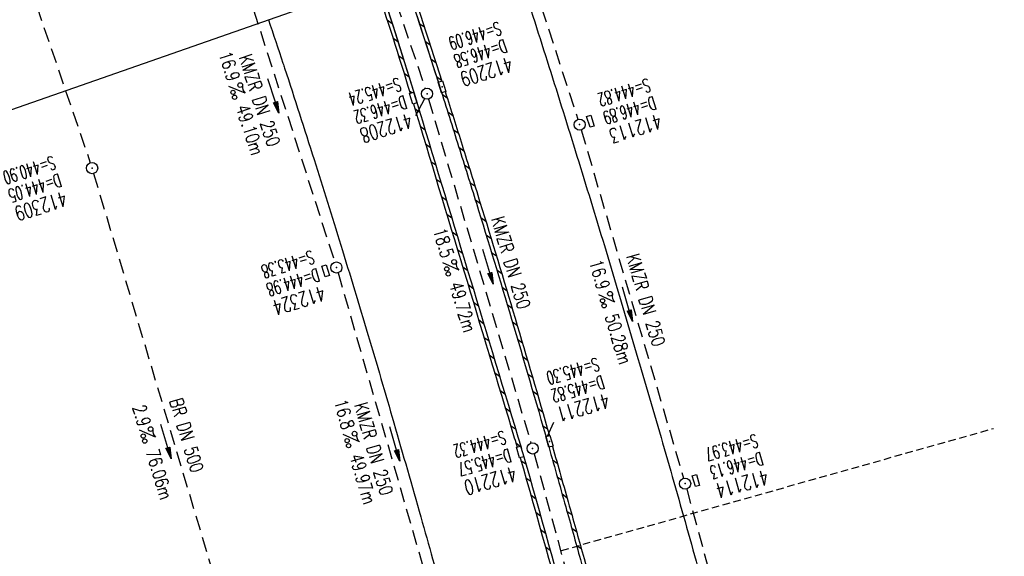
# Model space of a CAD drawing. Extents: x 232973 to 447511, y -373687 to 444035.
# Tile 5 of 40: x 447212 to 447344, y 442995 to 443067. Entities that reach past the tile are written whole.
import ezdxf
from ezdxf.enums import TextEntityAlignment as Align

# ---------------------------------------------------------------- set-up
doc = ezdxf.new("R2010")
doc.units = 0
doc.header["$LTSCALE"] = 2
doc.header["$MEASUREMENT"] = 0
for name, pattern in [('AUSGEZOGEN', [0]), ('GESTRICH-X2', [1.5, 1, -0.5]), ('GESTRICHELT', [0.75, 0.5, -0.25])]:
    doc.linetypes.add(name, pattern=pattern)
doc.layers.get('0').update_dxf_attribs({"linetype": 'AUSGEZOGEN'})
for name, color, linetype in [('FBR', 8, 'CONTINUOUS'), ('HEKTOM', 250, 'GESTRICHELT'), ('KANAL', 7, 'GESTRICH-X2'), ('PFEIL', 7, 'CONTINUOUS'), ('Planeinteilung', 6, 'CONTINUOUS'), ('RAHMEN', 250, 'AUSGEZOGEN'), ('SCHACHTNR', 6, 'CONTINUOUS'), ('SCHLITZRINNE', 8, 'AUSGEZOGEN'), ('SCHSYMBOL', 7, 'AUSGEZOGEN'), ('TEXTO', 4, 'CONTINUOUS'), ('TEXTU', 4, 'CONTINUOUS')]:
    doc.layers.add(name, color=color, linetype=linetype)
doc.styles.add('ROMANS', font='romans.shx', dxfattribs={"width": 0.8})

# ---------------------------------------------------------------- blocks, each defined once
blk = doc.blocks.new('GST')
at = {"color": 0}
blk.add_circle((0, 0), 0.75, dxfattribs=at)
blk.add_point((0, 0), dxfattribs=at)
blk = doc.blocks.new('17')
blk.add_lwpolyline([(-0.76, -1.22), (0.75, -1.22), (0.75, -1.8), (-0.76, -1.8)], close=True)
blk.add_blockref('GST', (0, 0))
blk = doc.blocks.new('PROM')
blk.add_line((1.57, 1.82), (0.02, 0.02))
for centre, radius in [((0.32, 1.51), 0.317), ((0.94, 0.29), 0.283), ((1.64, 0.29), 0.283)]:
    blk.add_circle(centre, radius)
blk.add_arc((0.99, 2.68), 1.03, 239.1414, 303.3549)
blk = doc.blocks.new('PFEIL2')
at = {"color": 0}
for p, q in [((0.88, 0), (-2.4, -0.01)), ((0.88, -0.27), (0.88, 0.28)), ((0.88, 0.28), (2.43, 0.01)), ((0.91, 0.27), (0.88, 0.26)), ((0.97, 0.26), (0.88, 0.25)), ((1.02, 0.25), (0.88, 0.23)), ((1.07, 0.24), (0.88, 0.21)), ((1.13, 0.23), (0.88, 0.19)), ((1.18, 0.22), (0.88, 0.17)), ((1.24, 0.21), (0.88, 0.15)), ((1.29, 0.21), (0.88, 0.14)), ((1.34, 0.2), (0.88, 0.12)), ((1.4, 0.19), (0.88, 0.1)), ((1.45, 0.18), (0.88, 0.08)), ((1.51, 0.17), (0.88, 0.06)), ((1.56, 0.16), (0.88, 0.04)), ((1.61, 0.15), (0.88, 0.02)), ((1.67, 0.14), (0.88, 0.01)), ((1.72, 0.13), (0.88, -0.01)), ((1.78, 0.12), (0.88, -0.03)), ((1.83, 0.11), (0.88, -0.05)), ((1.88, 0.1), (0.88, -0.07)), ((1.94, 0.09), (0.88, -0.09)), ((2.05, 0.08), (0.88, -0.12)), ((1.99, 0.08), (0.88, -0.11)), ((2.1, 0.07), (0.88, -0.14)), ((2.15, 0.06), (0.88, -0.16)), ((2.21, 0.05), (0.88, -0.18)), ((2.26, 0.04), (0.88, -0.2)), ((2.32, 0.03), (0.88, -0.22)), ((2.37, 0.02), (0.88, -0.23)), ((2.42, 0.01), (0.88, -0.25)), ((2.43, 0.01), (0.88, -0.27))]:
    blk.add_line(p, q, dxfattribs=at)
blk = doc.blocks.new('13')
blk.add_lwpolyline([(0.76, 1.22), (-0.75, 1.22), (-0.75, 1.8), (0.76, 1.8)], close=True)
at = {"rotation": 180}
blk.add_blockref('GST', (0, 0), dxfattribs=at)
blk = doc.blocks.new('30')
at = {"color": 0}
for p, q in [((-0.75, -0.29), (-0.75, 0.29)), ((-0.75, 0.29), (0.75, 0.29)), ((0.75, 0.29), (0.75, -0.29)), ((0.75, -0.29), (-0.75, -0.29))]:
    blk.add_line(p, q, dxfattribs=at)
blk.add_point((0, 0), dxfattribs=at)
blk = doc.blocks.new('10')
blk.add_blockref('GST', (0, 0))
blk = doc.blocks.new('1135420')
at = {"layer": 'RAHMEN'}
blk.add_line((950, 5), (950, 415), dxfattribs=at)

msp = doc.modelspace()

# ---------------------------------------------------------------- linework, layer by layer
at = {"layer": 'FBR'}
for points in [[(447277.58, 443077.89, -0.000622), (447279.37, 443072.38, -0.001558), (447283.2, 443060.38, -0.001554), (447286.96, 443048.34, -0.001558), (447290.64, 443036.32, -0.001548), (447294.26, 443024.21, -0.001546), (447297.81, 443012.07, -0.001557), (447301.26, 442999.99, -0.001552), (447304.63, 442987.89, -0.001541), (447307.96, 442975.68, -0.001544), (447311.2, 442963.45, -0.001556), (447314.35, 442951.29, -0.001558), (447317.43, 442939.12, -0.001547), (447320.44, 442926.83, -0.001543), (447323.39, 442914.53, -0.001553), (447326.23, 442902.3, -0.000397), (447326.95, 442899.17, -0.000397)], [(447260.3, 443071.84, -0.006879), (447265.35, 443055.92, -0.000178), (447279.03, 443010.64, -0.003558), (447279.7, 443008.37, -0.002845), (447286.53, 442983.97, -0.00292), (447292.92, 442960.11, -0.002719), (447299.15, 442935.73, -0.002813), (447304.91, 442912.1, -0.00248), (447309.35, 442893.01, -0.003108)], [(447245.54, 443066.68, -0.000009), (447247.49, 443060.82, -0.001301), (447247.71, 443060.17, -0.002008), (447251.66, 443047.89, -0.002152), (447255.25, 443036.4, -0.002234), (447258.89, 443024.4, -0.002262), (447262.37, 443012.51, -0.001175), (447265.99, 442999.87, -0.001315), (447269.16, 442988.56, -0.000966), (447272.6, 442976.06, -0.001041), (447275.76, 442964.43, -0.001473), (447278.67, 442953.49, -0.001332), (447281.81, 442941.38, -0.002056), (447284.99, 442928.8, -0.002056), (447288.06, 442916.2, -0.001507), (447290.67, 442905.18, -0.001262), (447293.71, 442891.99, -0.000368), (447294.65, 442887.86, -0.002089)]]:
    msp.add_lwpolyline(points, format="xyb", dxfattribs=at)
at = {"layer": 'FBR', "flags": 128}
msp.add_lwpolyline([(447263.58, 443072.99, -0.001526), (447268.59, 443057.5, -0.001154), (447271.07, 443049.66, -0.001184), (447273.46, 443042.01, -0.002933), (447278.18, 443026.45, -0.00276), (447283.01, 443009.86, -0.000806), (447285.45, 443001.24, -0.000978), (447287.43, 442994.13, -0.001489), (447291.98, 442977.53, -0.001531), (447296.31, 442961.35, -0.00108), (447298.56, 442952.74, -0.001192), (447300.57, 442944.93, -0.002293), (447303.95, 442931.39, -0.001714), (447308.33, 442913.22, -0.000896), (447310.39, 442904.49, -0.000964), (447312.27, 442896.36, -0.000313), (447312.77, 442894.21, -0.000313)], format="xyb", dxfattribs=at)
at = {"layer": 'HEKTOM'}
msp.add_line((447284.9, 442995.37), (447342.87, 443011.75), dxfattribs=at)
at = {"layer": 'KANAL'}
for p, q in [((447239.88, 443079.41), (447244.12, 443066.18)), ((447267.03, 443056), (447280.78, 443009.78)), ((447287.53, 443051.87), (447301.28, 443005.06)), ((447222.06, 443046.03), (447243.37, 442974.56)), ((447254.88, 443032.66), (447268.34, 442986.09)), ((447281.22, 443008.34), (447294.03, 442961.37)), ((447301.69, 443003.62), (447314.47, 442956.81))]:
    msp.add_line(p, q, dxfattribs=at)
at = {"layer": 'KANAL', "flags": 128}
for points in [[(447172.66, 443190.53), (447218.3, 443057.15), (447221.62, 443047.44)], [(447251.12, 443103.03), (447261.56, 443072.29), (447266.59, 443057.44)], [(447271.94, 443099.66), (447278.9, 443078.36), (447287.09, 443053.31)], [(447239.88, 443079.41), (447244.12, 443066.18), (447254.44, 443034.09)]]:
    msp.add_lwpolyline(points, dxfattribs=at)
at = {"layer": 'SCHACHTNR'}
for p, q in [((447266.48, 443056.06), (447265.27, 443053.78)), ((447283, 443010.72), (447283.85, 443012.59))]:
    msp.add_line(p, q, dxfattribs=at)
at = {"layer": 'SCHLITZRINNE'}
for p, q in [((447261.47, 443066.66), (447262.15, 443066.17)), ((447265.79, 443066.18), (447266.47, 443065.7)), ((447262.24, 443064.26), (447262.92, 443063.77)), ((447266.56, 443063.8), (447267.24, 443063.32)), ((447263, 443061.86), (447263.68, 443061.37)), ((447267.33, 443061.42), (447268.01, 443060.93)), ((447263.74, 443059.48), (447264.42, 443058.99)), ((447268.09, 443059.04), (447268.77, 443058.55)), ((447264.47, 443057.1), (447264.78, 443056.88)), ((447265.14, 443056.62), (447265.14, 443056.62)), ((447268.85, 443056.66), (447269.53, 443056.18)), ((447265.19, 443054.73), (447265.86, 443054.25)), ((447269.61, 443054.28), (447270.29, 443053.8)), ((447265.91, 443052.37), (447266.57, 443051.89)), ((447270.36, 443051.91), (447271.04, 443051.43)), ((447266.62, 443050), (447267.29, 443049.52)), ((447271.11, 443049.54), (447271.78, 443049.06)), ((447267.34, 443047.64), (447268, 443047.16)), ((447271.85, 443047.18), (447272.53, 443046.7)), ((447268.05, 443045.27), (447268.72, 443044.79)), ((447272.59, 443044.82), (447273.26, 443044.34)), ((447268.76, 443042.91), (447269.43, 443042.43)), ((447273.32, 443042.46), (447273.99, 443041.98)), ((447269.48, 443040.54), (447270.15, 443040.06)), ((447274.05, 443040.1), (447274.72, 443039.63)), ((447270.19, 443038.18), (447270.86, 443037.7)), ((447274.77, 443037.75), (447275.44, 443037.28)), ((447270.91, 443035.81), (447271.58, 443035.33)), ((447275.49, 443035.41), (447276.15, 443034.94)), ((447271.62, 443033.45), (447272.29, 443032.97)), ((447276.2, 443033.07), (447276.86, 443032.59)), ((447272.34, 443031.08), (447273, 443030.6)), ((447276.9, 443030.73), (447277.57, 443030.26)), ((447273.05, 443028.72), (447273.72, 443028.24)), ((447277.6, 443028.39), (447278.26, 443027.92)), ((447273.77, 443026.36), (447274.43, 443025.87)), ((447278.3, 443026.06), (447278.96, 443025.6)), ((447274.48, 443023.99), (447275.15, 443023.51)), ((447278.98, 443023.74), (447279.64, 443023.27)), ((447275.19, 443021.63), (447275.86, 443021.15)), ((447279.67, 443021.41), (447280.32, 443020.95)), ((447275.91, 443019.26), (447276.57, 443018.78)), ((447280.34, 443019.1), (447281, 443018.63)), ((447276.62, 443016.9), (447277.29, 443016.42)), ((447281.02, 443016.78), (447281.67, 443016.32)), ((447277.33, 443014.54), (447278, 443014.05)), ((447281.69, 443014.47), (447282.34, 443014)), ((447278.05, 443012.17), (447278.71, 443011.69)), ((447282.35, 443012.16), (447283, 443011.7)), ((447278.76, 443009.81), (447279.35, 443009.38)), ((447279.42, 443009.33), (447279.42, 443009.33)), ((447279.43, 443007.47), (447280.09, 443007)), ((447283.66, 443007.55), (447284.31, 443007.09)), ((447280.1, 443005.14), (447280.75, 443004.67)), ((447284.32, 443005.25), (447284.97, 443004.79)), ((447280.76, 443002.82), (447281.41, 443002.35)), ((447284.97, 443002.95), (447285.61, 443002.49)), ((447285.61, 443000.65), (447286.26, 443000.19)), ((447281.42, 443000.49), (447282.07, 443000.02)), ((447282.07, 442998.17), (447282.72, 442997.7)), ((447286.26, 442998.36), (447286.9, 442997.9)), ((447282.72, 442995.85), (447283.37, 442995.39)), ((447286.9, 442996.07), (447287.54, 442995.61))]:
    msp.add_line(p, q, dxfattribs=at)
for points in [[(447233.13, 443161.27, 0.000068), (447234.78, 443156.57, -0.000142), (447236.42, 443151.87, -0.000108), (447237.55, 443148.62, 0.000029), (447241.76, 443136.55, 0.000283), (447247.45, 443120.29, -0.000296), (447252.9, 443104.69, -0.001543), (447254.47, 443100.14, -0.000665), (447258.08, 443089.54, -0.002456), (447262.61, 443075.94, -0.001817), (447268.59, 443057.5, -0.001154), (447271.07, 443049.66, -0.001184), (447273.46, 443042.01, -0.002933), (447278.18, 443026.45, -0.00276), (447283.01, 443009.86, -0.000806), (447285.45, 443001.24, -0.000978), (447287.43, 442994.13, -0.001489), (447291.98, 442977.53, -0.001531)], [(447253.59, 443104.21, -0.001324), (447254.94, 443100.3, -0.000665), (447258.55, 443089.7, -0.002456), (447263.09, 443076.09, -0.00174), (447268.81, 443058.44, -0.001154)], [(447249.35, 443102.44, -0.003504), (447259.78, 443071.8, -0.006485), (447264.56, 443056.81, -0.000178)], [(447249.67, 443103.02, -0.003552), (447260.26, 443071.96, -0.006929), (447265.35, 443055.92, -0.000178), (447279.03, 443010.64, -0.003558), (447279.7, 443008.37, -0.002845), (447286.53, 442983.97, -0.00292), (447292.92, 442960.11, -0.002719), (447299.15, 442935.73, -0.002813), (447304.91, 442912.1, -0.00248), (447309.35, 442893.01, -0.003108)], [(447269.27, 443057.01, -0.00106), (447271.55, 443049.81, -0.001184), (447273.94, 443042.15, -0.002933), (447278.66, 443026.59, -0.002627), (447283.26, 443010.8, -0.000806)], [(447265, 443055.37, -0.000176), (447278.55, 443010.49, -0.001956), (447278.92, 443009.25, -0.002845)], [(447283.67, 443009.35, -0.000745), (447285.93, 443001.38, -0.000978), (447287.91, 442994.27, -0.001489), (447292.46, 442977.66, -0.001454), (447296.58, 442962.29, -0.00108)], [(447279.34, 443007.81, -0.002795), (447286.05, 442983.83, -0.00281), (447292.2, 442960.89, -0.002719)]]:
    msp.add_lwpolyline(points, format="xyb", dxfattribs=at)
at = {"layer": 'SCHSYMBOL'}
for points in [[(447265.03, 443056.95), (447265.47, 443055.52), (447264.92, 443055.35), (447264.48, 443056.78)], [(447279.4, 443009.39), (447279.82, 443007.95), (447279.26, 443007.79), (447278.84, 443009.23)]]:
    msp.add_lwpolyline(points, close=True, dxfattribs=at)

# ---------------------------------------------------------------- block references
at = {"layer": 'PFEIL'}
for p, rotation in [((447246.2, 443056.44), 287.8153000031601), ((447275.01, 443033.49), 286.5729999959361), ((447293.74, 443028.45), 286.3585000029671), ((447231.77, 443010.01), 286.601100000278), ((447262.49, 443009.68), 286.1553000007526)]:
    msp.add_blockref('PFEIL2', p, dxfattribs=dict(at, rotation=rotation))
at = {"layer": 'Planeinteilung', "linetype": 'Continuous', "rotation": 289.2892292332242}
msp.add_blockref('1135420', (446739.88, 443896.21), dxfattribs=at)
at = {"layer": 'SCHSYMBOL'}
for name, p, rotation in [('GST', (447266.83, 443056.73), 287.5797000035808), ('30', (447268.84, 443057.66), 287.5875999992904), ('13', (447287.32, 443052.58), 287.2939999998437), ('10', (447221.86, 443046.74), 287.6975999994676), ('17', (447254.66, 443033.38), 287.0464999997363), ('GST', (447281.01, 443009.07), 286.1665999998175), ('30', (447283.26, 443010.02), 285.8721071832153), ('13', (447301.48, 443004.34), 285.8781000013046)]:
    msp.add_blockref(name, p, dxfattribs=dict(at, rotation=rotation))
at = {"layer": 'TEXTU'}
for p, rotation in [((447240.21, 443057.73), 287.8153000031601), ((447268.93, 443034.01), 286.5729999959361), ((447289.86, 443029.73), 286.3585000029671), ((447228.18, 443011.55), 286.601100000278), ((447255.56, 443010.94), 286.1553000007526)]:
    msp.add_blockref('PROM', p, dxfattribs=dict(at, rotation=rotation))

# ---------------------------------------------------------------- texts
at = {"layer": 'SCHACHTNR', "style": 'ROMANS'}
for s, height, rotation, width, p in [('S=446.09', 1.8, 197.5876, 0.6, (447276.45, 443066.45)), ('D=446.58', 1.8, 197.5876, 0.6, (447277.2, 443064.08)), ('412209', 2, 197.5876, 0.7, (447277.95, 443061.7)), ('S=445.24', 1.8, 197.5797, 0.6, (447263, 443058.93)), ('S=444.82', 1.8, 197.2941, 0.6, (447296.48, 443058.83)), ('D=446.32', 1.8, 197.5797, 0.6, (447263.75, 443056.53)), ('D=446.89', 1.8, 197.2941, 0.6, (447297.23, 443056.42)), ('412208', 2, 197.5797, 0.7, (447264.5, 443054.15)), ('412113', 2, 197.2941, 0.7, (447297.98, 443054.05)), ('S=440.90', 1.8, 197.6976, 0.6, (447216.59, 443048.41)), ('D=444.05', 1.8, 197.6976, 0.6, (447217.37, 443046.03)), ('412309', 2, 197.6976, 0.7, (447218.12, 443043.66)), ('S=443.38', 1.8, 197.0465, 0.6, (447251.34, 443035.72)), ('D=444.98', 1.8, 197.0465, 0.6, (447252.06, 443033.31)), ('412324', 2, 197.0465, 0.7, (447252.81, 443030.94)), ('S=445.30', 1.8, 196.1745, 0.6, (447289.63, 443021.32)), ('D=445.82', 1.8, 196.1745, 0.6, (447290.32, 443018.92)), ('412211', 2, 196.1745, 0.7, (447291, 443016.51)), ('S=444.32', 1.8, 196.1666, 0.6, (447277.12, 443011.48)), ('S=443.97', 1.8, 195.8781, 0.6, (447310.97, 443011.03)), ('D=445.57', 1.8, 196.1666, 0.6, (447277.81, 443009.07)), ('D=446.13', 1.8, 195.8781, 0.6, (447311.66, 443008.63)), ('412210', 2, 196.1666, 0.7, (447278.53, 443006.67)), ('412114', 2, 195.8781, 0.7, (447312.35, 443006.22))]:
    msp.add_text(s, height=height, rotation=rotation, dxfattribs=dict(at, width=width)).set_placement(p)
at = {"layer": 'TEXTO', "style": 'ROMANS', "width": 0.75}
for s, rotation, p in [('KMZR DN 250', 287.8153, (447243.49, 443055.57)), ('KMZR DN 250', 286.573, (447277.23, 443033.78)), ('KMZR DN 250', 286.3585, (447295.34, 443028.75)), ('BR DN 500', 286.6011, (447233.69, 443010.59)), ('KMZR DN 250', 286.1553, (447258.8, 443008.77))]:
    msp.add_text(s, height=1.8, rotation=rotation, dxfattribs=at).set_placement(p, align=Align.CENTER)
at = {"layer": 'TEXTU', "style": 'ROMANS', "width": 0.75}
for s, rotation, p in [('16.9', 287.8153, (447238.82, 443062.08)), ('49.10m', 287.8153, (447241.13, 443054.89)), ('18.5', 286.573, (447267.62, 443038.38)), ('16.9', 286.3585, (447288.56, 443034.12)), ('49.72m', 286.573, (447269.78, 443031.13)), ('50.28m', 286.3585, (447290.69, 443026.84)), ('16.8', 286.1553, (447254.3, 443015.34)), ('2.9', 286.6011, (447227.25, 443014.62)), ('76.06m', 286.6011, (447229.03, 443008.66)), ('49.97m', 286.1553, (447256.39, 443008.05))]:
    msp.add_text(s, height=1.8, rotation=rotation, dxfattribs=at).set_placement(p)

doc.saveas('drawing.dxf')
